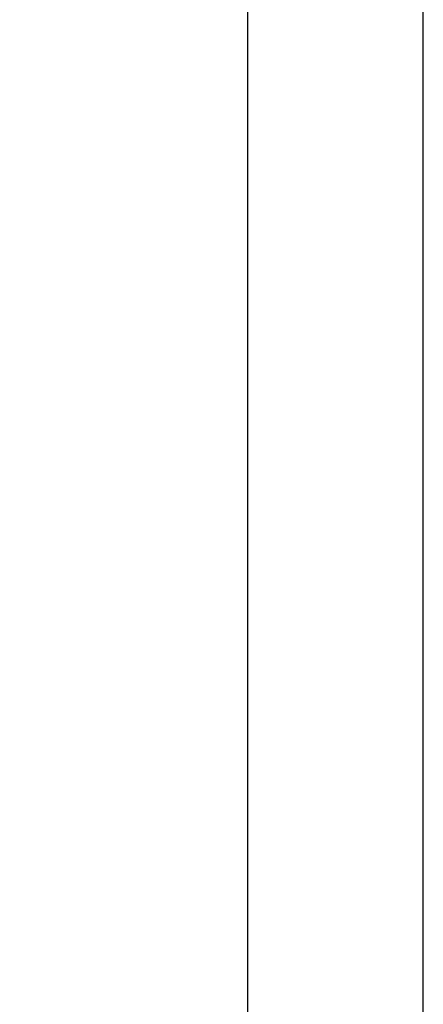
# Model space of a CAD drawing. Extents: x 0 to 17, y 0 to 11.
# Tile 65 of 67: x 16.453 to 17, y 3.205 to 4.541. Entities that reach past the tile are written whole.
import ezdxf

# ---------------------------------------------------------------- set-up
doc = ezdxf.new("R2010")
doc.units = 0
doc.header["$LTSCALE"] = 0.935
doc.layers.get('0').update_dxf_attribs({"linetype": 'CONTINUOUS'})

msp = doc.modelspace()

# ---------------------------------------------------------------- linework, layer by layer
at = {"color": 7, "linetype": 'CONTINUOUS'}
msp.add_line((17, 0), (17, 11), dxfattribs=at)
at = {"color": 4, "linetype": 'CONTINUOUS'}
msp.add_open_spline([(0.2175, 10.8), (0.2175006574, 10.8000004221), (0.2175042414, 10.7999998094), (0.2175090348, 10.8000001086), (0.2175185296, 10.7999999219), (0.2175315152, 10.8000000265), (0.2175473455, 10.7999999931), (0.2175683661, 10.800000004), (0.2175946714, 10.7999999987), (0.2176367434, 10.8000000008), (0.217689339, 10.7999999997), (0.2177524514, 10.8000000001), (0.2178155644, 10.8), (0.2178997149, 10.8), (0.218004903, 10.8), (0.2181311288, 10.8), (0.2182994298, 10.8), (0.2185098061, 10.8), (0.2187622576, 10.8), (0.2190147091, 10.8), (0.2192671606, 10.8), (0.2196037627, 10.8), (0.2200245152, 10.8), (0.2205294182, 10.8), (0.2210343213, 10.8), (0.2217075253, 10.8), (0.2225490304, 10.8), (0.2235588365, 10.8), (0.2245686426, 10.8), (0.2255784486, 10.8), (0.2265882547, 10.8), (0.2279346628, 10.8), (0.229617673, 10.8), (0.2316372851, 10.8), (0.2336568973, 10.8), (0.2356765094, 10.8), (0.2376961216, 10.8), (0.2397157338, 10.8), (0.24240855, 10.8), (0.2457745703, 10.8), (0.2498137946, 10.8), (0.2538530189, 10.8), (0.2578922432, 10.8), (0.2619314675, 10.8), (0.2673171, 10.8), (0.2740491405, 10.8), (0.2821275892, 10.8), (0.2902060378, 10.8), (0.2982844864, 10.8), (0.3063629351, 10.8), (0.3144413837, 10.8), (0.3225198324, 10.8), (0.3332910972, 10.8), (0.3467551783, 10.8), (0.3629120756, 10.8), (0.3790689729, 10.8), (0.3952258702, 10.8), (0.4113827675, 10.8), (0.4275396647, 10.8), (0.4490821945, 10.8), (0.4760103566, 10.8), (0.5083241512, 10.8), (0.5406379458, 10.8), (0.5729517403, 10.8), (0.6052655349, 10.8), (0.6375793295, 10.8), (0.6698931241, 10.8), (0.7022069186, 10.8), (0.7452919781, 10.8), (0.7991483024, 10.8), (0.8637758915, 10.8), (0.9284034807, 10.8), (0.9930310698, 10.8), (1.057658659, 10.8), (1.1222862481, 10.8), (1.1869138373, 10.8), (1.2730839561, 10.8), (1.3807966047, 10.8), (1.510051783, 10.8), (1.6393069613, 10.8), (1.7685621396, 10.8), (1.8978173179, 10.8), (2.0270724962, 10.8), (2.1563276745, 10.8), (2.2855828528, 10.8), (2.4148380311, 10.8), (2.5871782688, 10.8), (2.802603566, 10.8), (3.0611139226, 10.8), (3.3196242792, 10.8), (3.5781346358, 10.8), (3.8366449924, 10.8), (4.095155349, 10.8), (4.3536657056, 10.8), (4.6121760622, 10.8), (4.9568565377, 10.8), (5.387707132, 10.8), (5.9047278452, 10.8), (6.4217485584, 10.8), (6.9387692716, 10.8), (7.4557899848, 10.8), (7.972810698, 10.8), (8.4898314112, 10.8), (9.0068521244, 10.8), (9.5238728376, 10.8), (10.0408935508, 10.8), (10.557914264, 10.8), (11.0749349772, 10.8), (11.5919556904, 10.8), (12.0228062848, 10.8), (12.3674867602, 10.8), (12.6259971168, 10.8), (12.8845074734, 10.8), (13.14301783, 10.8), (13.4015281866, 10.8), (13.6600385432, 10.8), (13.9185488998, 10.8), (14.1770592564, 10.8), (14.3924845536, 10.8), (14.5648247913, 10.8), (14.6940799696, 10.8), (14.8233351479, 10.8), (14.9525903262, 10.8), (15.0818455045, 10.8), (15.2111006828, 10.8), (15.3403558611, 10.8), (15.4696110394, 10.8), (15.5988662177, 10.8), (15.7065788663, 10.8), (15.7927489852, 10.8), (15.8573765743, 10.8), (15.9220041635, 10.8), (15.9866317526, 10.8), (16.0512593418, 10.8), (16.1158869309, 10.8), (16.1805145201, 10.8), (16.2343708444, 10.8), (16.2774559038, 10.8), (16.3097696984, 10.8), (16.342083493, 10.8), (16.3743972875, 10.8), (16.4067110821, 10.8), (16.4390248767, 10.8), (16.4713386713, 10.8), (16.5036524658, 10.8), (16.530580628, 10.8), (16.5521231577, 10.8), (16.568280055, 10.8), (16.5844369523, 10.8), (16.6005938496, 10.8), (16.6167507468, 10.8), (16.6329076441, 10.8), (16.6463717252, 10.8), (16.6571429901, 10.8), (16.6652214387, 10.8), (16.6732998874, 10.8), (16.681378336, 10.8), (16.6894567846, 10.8), (16.6975352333, 10.8), (16.7056136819, 10.8), (16.7123457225, 10.8), (16.7177313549, 10.8), (16.7217705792, 10.8), (16.7258098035, 10.8), (16.7298490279, 10.8), (16.7338882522, 10.8), (16.7372542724, 10.8), (16.7399470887, 10.8), (16.7419667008, 10.8), (16.743986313, 10.8), (16.7460059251, 10.8), (16.7480255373, 10.8), (16.7500451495, 10.8), (16.7517281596, 10.8), (16.7530745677, 10.8), (16.7540843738, 10.8), (16.7550941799, 10.8), (16.7561039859, 10.8), (16.757113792, 10.8), (16.7579552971, 10.8), (16.7586285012, 10.8), (16.7591334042, 10.8), (16.7596383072, 10.8), (16.7600590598, 10.8), (16.7603956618, 10.8), (16.7606481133, 10.8), (16.7609005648, 10.8), (16.7611530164, 10.8), (16.7613633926, 10.8), (16.7615316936, 10.8), (16.7616579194, 10.8), (16.7617631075, 10.8), (16.761847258, 10.8), (16.761910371, 10.8000000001), (16.7619734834, 10.7999999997), (16.7620260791, 10.8000000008), (16.762068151, 10.7999999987), (16.7620944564, 10.800000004), (16.762115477, 10.7999999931), (16.7621313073, 10.8000000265), (16.7621442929, 10.7999999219), (16.7621537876, 10.8000001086), (16.7621585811, 10.7999998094), (16.762163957, 10.8000007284), (16.7621625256, 10.7999972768), (16.7621629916, 10.7999941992), (16.7621627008, 10.799988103), (16.7621628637, 10.7999797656), (16.7621628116, 10.7999696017), (16.7621628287, 10.7999561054), (16.7621628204, 10.7999392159), (16.7621628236, 10.7999122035), (16.762162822, 10.7998784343), (16.7621628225, 10.7998379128), (16.7621628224, 10.7997973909), (16.7621628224, 10.7997433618), (16.7621628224, 10.7996758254), (16.7621628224, 10.7995947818), (16.7621628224, 10.7994867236), (16.7621628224, 10.7993516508), (16.7621628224, 10.7991895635), (16.7621628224, 10.7990274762), (16.7621628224, 10.7988653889), (16.7621628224, 10.7986492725), (16.7621628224, 10.798379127), (16.7621628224, 10.7980549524), (16.7621628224, 10.7977307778), (16.7621628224, 10.797298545), (16.7621628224, 10.796758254), (16.7621628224, 10.7961099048), (16.7621628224, 10.7954615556), (16.7621628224, 10.7948132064), (16.7621628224, 10.7941648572), (16.7621628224, 10.7933003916), (16.7621628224, 10.7922198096), (16.7621628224, 10.7909231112), (16.7621628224, 10.7896264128), (16.7621628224, 10.7883297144), (16.7621628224, 10.787033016), (16.7621628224, 10.7857363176), (16.7621628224, 10.7840073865), (16.7621628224, 10.7818462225), (16.7621628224, 10.7792528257), (16.7621628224, 10.7766594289), (16.7621628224, 10.7740660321), (16.7621628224, 10.7714726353), (16.7621628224, 10.7680147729), (16.7621628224, 10.7636924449), (16.7621628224, 10.7585056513), (16.7621628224, 10.7533188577), (16.7621628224, 10.7481320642), (16.7621628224, 10.7429452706), (16.7621628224, 10.737758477), (16.7621628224, 10.7325716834), (16.7621628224, 10.7256559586), (16.7621628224, 10.7170113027), (16.7621628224, 10.7066377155), (16.7621628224, 10.6962641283), (16.7621628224, 10.6858905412), (16.7621628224, 10.675516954), (16.7621628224, 10.6651433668), (16.7621628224, 10.6513119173), (16.7621628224, 10.6340226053), (16.7621628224, 10.613275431), (16.7621628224, 10.5925282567), (16.7621628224, 10.5717810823), (16.7621628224, 10.551033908), (16.7621628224, 10.5302867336), (16.7621628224, 10.5095395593), (16.7621628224, 10.488792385), (16.7621628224, 10.4611294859), (16.7621628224, 10.426550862), (16.7621628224, 10.3850565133), (16.7621628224, 10.3435621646), (16.7621628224, 10.302067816), (16.7621628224, 10.2605734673), (16.7621628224, 10.2190791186), (16.7621628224, 10.17758477), (16.7621628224, 10.1222589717), (16.7621628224, 10.0531017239), (16.7621628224, 9.9701130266), (16.7621628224, 9.8871243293), (16.7621628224, 9.8041356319), (16.7621628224, 9.7211469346), (16.7621628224, 9.6381582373), (16.7621628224, 9.5551695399), (16.7621628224, 9.4721808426), (16.7621628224, 9.3891921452), (16.7621628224, 9.2785405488), (16.7621628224, 9.1402260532), (16.7621628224, 8.9742486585), (16.7621628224, 8.8082712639), (16.7621628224, 8.6422938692), (16.7621628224, 8.4763164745), (16.7621628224, 8.3103390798), (16.7621628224, 8.1443616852), (16.7621628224, 7.9783842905), (16.7621628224, 7.7570810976), (16.7621628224, 7.4804521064), (16.7621628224, 7.1484973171), (16.7621628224, 6.8165425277), (16.7621628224, 6.4845877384), (16.7621628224, 6.152632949), (16.7621628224, 5.8206781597), (16.7621628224, 5.4887233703), (16.7621628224, 5.156768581), (16.7621628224, 4.8248137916), (16.7621628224, 4.4928590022), (16.7621628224, 4.1609042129), (16.7621628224, 3.8289494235), (16.7621628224, 3.4969946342), (16.7621628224, 3.220365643), (16.7621628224, 2.9990624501), (16.7621628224, 2.8330850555), (16.7621628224, 2.6671076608), (16.7621628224, 2.5011302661), (16.7621628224, 2.3351528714), (16.7621628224, 2.1691754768), (16.7621628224, 2.0031980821), (16.7621628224, 1.8372206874), (16.7621628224, 1.6989061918), (16.7621628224, 1.5882545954), (16.7621628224, 1.505265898), (16.7621628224, 1.4222772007), (16.7621628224, 1.3392885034), (16.7621628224, 1.256299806), (16.7621628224, 1.1733111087), (16.7621628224, 1.0903224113), (16.7621628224, 1.007333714), (16.7621628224, 0.9243450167), (16.7621628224, 0.8551877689), (16.7621628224, 0.7998619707), (16.7621628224, 0.758367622), (16.7621628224, 0.7168732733), (16.7621628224, 0.6753789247), (16.7621628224, 0.633884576), (16.7621628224, 0.5923902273), (16.7621628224, 0.5508958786), (16.7621628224, 0.5163172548), (16.7621628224, 0.4886543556), (16.7621628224, 0.4679071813), (16.7621628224, 0.447160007), (16.7621628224, 0.4264128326), (16.7621628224, 0.4056656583), (16.7621628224, 0.384918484), (16.7621628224, 0.3641713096), (16.7621628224, 0.3434241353), (16.7621628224, 0.3261348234), (16.7621628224, 0.3123033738), (16.7621628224, 0.3019297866), (16.7621628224, 0.2915561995), (16.7621628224, 0.2811826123), (16.7621628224, 0.2708090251), (16.7621628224, 0.260435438), (16.7621628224, 0.251790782), (16.7621628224, 0.2448750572), (16.7621628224, 0.2396882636), (16.7621628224, 0.23450147), (16.7621628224, 0.2293146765), (16.7621628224, 0.2241278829), (16.7621628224, 0.2189410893), (16.7621628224, 0.2137542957), (16.7621628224, 0.2094319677), (16.7621628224, 0.2059741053), (16.7621628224, 0.2033807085), (16.7621628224, 0.2007873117), (16.7621628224, 0.198193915), (16.7621628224, 0.1956005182), (16.7621628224, 0.1934393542), (16.7621628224, 0.191710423), (16.7621628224, 0.1904137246), (16.7621628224, 0.1891170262), (16.7621628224, 0.1878203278), (16.7621628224, 0.1865236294), (16.7621628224, 0.185226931), (16.7621628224, 0.184146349), (16.7621628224, 0.1832818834), (16.7621628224, 0.1826335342), (16.7621628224, 0.181985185), (16.7621628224, 0.1813368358), (16.7621628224, 0.1806884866), (16.7621628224, 0.1801481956), (16.7621628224, 0.1797159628), (16.7621628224, 0.1793917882), (16.7621628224, 0.1790676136), (16.7621628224, 0.1787974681), (16.7621628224, 0.1785813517), (16.7621628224, 0.1784192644), (16.7621628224, 0.1782571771), (16.7621628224, 0.1780950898), (16.7621628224, 0.1779600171), (16.7621628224, 0.1778519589), (16.7621628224, 0.1777709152), (16.7621628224, 0.1777033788), (16.7621628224, 0.1776493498), (16.7621628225, 0.1776088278), (16.762162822, 0.1775683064), (16.7621628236, 0.1775345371), (16.7621628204, 0.1775075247), (16.7621628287, 0.1774906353), (16.7621628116, 0.1774771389), (16.7621628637, 0.177466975), (16.7621627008, 0.1774586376), (16.7621629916, 0.1774525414), (16.7621625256, 0.1774494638), (16.762163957, 0.1774460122), (16.7621585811, 0.1774469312), (16.7621537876, 0.177446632), (16.7621442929, 0.1774468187), (16.7621313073, 0.1774467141), (16.762115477, 0.1774467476), (16.7620944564, 0.1774467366), (16.762068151, 0.1774467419), (16.7620260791, 0.1774467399), (16.7619734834, 0.1774467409), (16.761910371, 0.1774467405), (16.761847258, 0.1774467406), (16.7617631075, 0.1774467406), (16.7616579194, 0.1774467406), (16.7615316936, 0.1774467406), (16.7613633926, 0.1774467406), (16.7611530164, 0.1774467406), (16.7609005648, 0.1774467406), (16.7606481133, 0.1774467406), (16.7603956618, 0.1774467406), (16.7600590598, 0.1774467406), (16.7596383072, 0.1774467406), (16.7591334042, 0.1774467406), (16.7586285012, 0.1774467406), (16.7579552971, 0.1774467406), (16.757113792, 0.1774467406), (16.7561039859, 0.1774467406), (16.7550941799, 0.1774467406), (16.7540843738, 0.1774467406), (16.7530745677, 0.1774467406), (16.7517281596, 0.1774467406), (16.7500451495, 0.1774467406), (16.7480255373, 0.1774467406), (16.7460059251, 0.1774467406), (16.743986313, 0.1774467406), (16.7419667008, 0.1774467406), (16.7399470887, 0.1774467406), (16.7372542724, 0.1774467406), (16.7338882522, 0.1774467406), (16.7298490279, 0.1774467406), (16.7258098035, 0.1774467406), (16.7217705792, 0.1774467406), (16.7177313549, 0.1774467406), (16.7123457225, 0.1774467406), (16.7056136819, 0.1774467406), (16.6975352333, 0.1774467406), (16.6894567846, 0.1774467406), (16.681378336, 0.1774467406), (16.6732998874, 0.1774467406), (16.6652214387, 0.1774467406), (16.6571429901, 0.1774467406), (16.6463717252, 0.1774467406), (16.6329076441, 0.1774467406), (16.6167507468, 0.1774467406), (16.6005938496, 0.1774467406), (16.5844369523, 0.1774467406), (16.568280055, 0.1774467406), (16.5521231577, 0.1774467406), (16.530580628, 0.1774467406), (16.5036524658, 0.1774467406), (16.4713386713, 0.1774467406), (16.4390248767, 0.1774467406), (16.4067110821, 0.1774467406), (16.3743972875, 0.1774467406), (16.342083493, 0.1774467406), (16.3097696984, 0.1774467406), (16.2774559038, 0.1774467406), (16.2343708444, 0.1774467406), (16.1805145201, 0.1774467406), (16.1158869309, 0.1774467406), (16.0512593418, 0.1774467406), (15.9866317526, 0.1774467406), (15.9220041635, 0.1774467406), (15.8573765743, 0.1774467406), (15.7927489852, 0.1774467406), (15.7065788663, 0.1774467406), (15.5988662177, 0.1774467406), (15.4696110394, 0.1774467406), (15.3403558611, 0.1774467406), (15.2111006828, 0.1774467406), (15.0818455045, 0.1774467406), (14.9525903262, 0.1774467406), (14.8233351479, 0.1774467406), (14.6940799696, 0.1774467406), (14.5648247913, 0.1774467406), (14.3924845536, 0.1774467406), (14.1770592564, 0.1774467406), (13.9185488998, 0.1774467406), (13.6600385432, 0.1774467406), (13.4015281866, 0.1774467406), (13.14301783, 0.1774467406), (12.8845074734, 0.1774467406), (12.6259971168, 0.1774467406), (12.3674867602, 0.1774467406), (12.0228062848, 0.1774467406), (11.5919556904, 0.1774467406), (11.0749349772, 0.1774467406), (10.557914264, 0.1774467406), (10.0408935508, 0.1774467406), (9.5238728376, 0.1774467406), (9.0068521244, 0.1774467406), (8.4898314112, 0.1774467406), (7.972810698, 0.1774467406), (7.4557899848, 0.1774467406), (6.9387692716, 0.1774467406), (6.4217485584, 0.1774467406), (5.9047278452, 0.1774467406), (5.387707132, 0.1774467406), (4.9568565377, 0.1774467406), (4.6121760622, 0.1774467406), (4.3536657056, 0.1774467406), (4.095155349, 0.1774467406), (3.8366449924, 0.1774467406), (3.5781346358, 0.1774467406), (3.3196242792, 0.1774467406), (3.0611139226, 0.1774467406), (2.802603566, 0.1774467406), (2.5871782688, 0.1774467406), (2.4148380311, 0.1774467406), (2.2855828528, 0.1774467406), (2.1563276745, 0.1774467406), (2.0270724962, 0.1774467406), (1.8978173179, 0.1774467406), (1.7685621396, 0.1774467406), (1.6393069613, 0.1774467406), (1.510051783, 0.1774467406), (1.3807966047, 0.1774467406), (1.2730839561, 0.1774467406), (1.1869138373, 0.1774467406), (1.1222862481, 0.1774467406), (1.057658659, 0.1774467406), (0.9930310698, 0.1774467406), (0.9284034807, 0.1774467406), (0.8637758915, 0.1774467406), (0.7991483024, 0.1774467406), (0.7452919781, 0.1774467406), (0.7022069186, 0.1774467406), (0.6698931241, 0.1774467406), (0.6375793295, 0.1774467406), (0.6052655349, 0.1774467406), (0.5729517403, 0.1774467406), (0.5406379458, 0.1774467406), (0.5083241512, 0.1774467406), (0.4760103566, 0.1774467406), (0.4490821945, 0.1774467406), (0.4275396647, 0.1774467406), (0.4113827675, 0.1774467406), (0.3952258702, 0.1774467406), (0.3790689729, 0.1774467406), (0.3629120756, 0.1774467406), (0.3467551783, 0.1774467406), (0.3332910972, 0.1774467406), (0.3225198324, 0.1774467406), (0.3144413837, 0.1774467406), (0.3063629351, 0.1774467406), (0.2982844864, 0.1774467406), (0.2902060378, 0.1774467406), (0.2821275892, 0.1774467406), (0.2740491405, 0.1774467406), (0.2673171, 0.1774467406), (0.2619314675, 0.1774467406), (0.2578922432, 0.1774467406), (0.2538530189, 0.1774467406), (0.2498137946, 0.1774467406), (0.2457745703, 0.1774467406), (0.24240855, 0.1774467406), (0.2397157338, 0.1774467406), (0.2376961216, 0.1774467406), (0.2356765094, 0.1774467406), (0.2336568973, 0.1774467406), (0.2316372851, 0.1774467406), (0.229617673, 0.1774467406), (0.2279346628, 0.1774467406), (0.2265882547, 0.1774467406), (0.2255784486, 0.1774467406), (0.2245686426, 0.1774467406), (0.2235588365, 0.1774467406), (0.2225490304, 0.1774467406), (0.2217075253, 0.1774467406), (0.2210343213, 0.1774467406), (0.2205294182, 0.1774467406), (0.2200245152, 0.1774467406), (0.2196037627, 0.1774467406), (0.2192671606, 0.1774467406), (0.2190147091, 0.1774467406), (0.2187622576, 0.1774467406), (0.2185098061, 0.1774467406), (0.2182994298, 0.1774467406), (0.2181311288, 0.1774467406), (0.218004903, 0.1774467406), (0.2178997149, 0.1774467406), (0.2178155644, 0.1774467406), (0.2177524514, 0.1774467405), (0.217689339, 0.1774467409), (0.2176367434, 0.1774467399), (0.2175946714, 0.1774467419), (0.2175683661, 0.1774467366), (0.2175473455, 0.1774467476), (0.2175315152, 0.1774467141), (0.2175185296, 0.1774468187), (0.2175090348, 0.177446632), (0.2175042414, 0.1774469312), (0.2174988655, 0.1774460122), (0.2175002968, 0.1774494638), (0.2174998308, 0.1774525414), (0.2175001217, 0.1774586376), (0.2174999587, 0.177466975), (0.2175000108, 0.1774771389), (0.2174999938, 0.1774906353), (0.2175000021, 0.1775075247), (0.2174999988, 0.1775345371), (0.2175000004, 0.1775683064), (0.2174999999, 0.1776088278), (0.2175, 0.1776493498), (0.2175, 0.1777033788), (0.2175, 0.1777709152), (0.2175, 0.1778519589), (0.2175, 0.1779600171), (0.2175, 0.1780950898), (0.2175, 0.1782571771), (0.2175, 0.1784192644), (0.2175, 0.1785813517), (0.2175, 0.1787974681), (0.2175, 0.1790676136), (0.2175, 0.1793917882), (0.2175, 0.1797159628), (0.2175, 0.1801481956), (0.2175, 0.1806884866), (0.2175, 0.1813368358), (0.2175, 0.181985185), (0.2175, 0.1826335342), (0.2175, 0.1832818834), (0.2175, 0.184146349), (0.2175, 0.185226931), (0.2175, 0.1865236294), (0.2175, 0.1878203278), (0.2175, 0.1891170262), (0.2175, 0.1904137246), (0.2175, 0.191710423), (0.2175, 0.1934393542), (0.2175, 0.1956005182), (0.2175, 0.198193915), (0.2175, 0.2007873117), (0.2175, 0.2033807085), (0.2175, 0.2059741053), (0.2175, 0.2094319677), (0.2175, 0.2137542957), (0.2175, 0.2189410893), (0.2175, 0.2241278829), (0.2175, 0.2293146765), (0.2175, 0.23450147), (0.2175, 0.2396882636), (0.2175, 0.2448750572), (0.2175, 0.251790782), (0.2175, 0.260435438), (0.2175, 0.2708090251), (0.2175, 0.2811826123), (0.2175, 0.2915561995), (0.2175, 0.3019297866), (0.2175, 0.3123033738), (0.2175, 0.3261348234), (0.2175, 0.3434241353), (0.2175, 0.3641713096), (0.2175, 0.384918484), (0.2175, 0.4056656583), (0.2175, 0.4264128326), (0.2175, 0.447160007), (0.2175, 0.4679071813), (0.2175, 0.4886543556), (0.2175, 0.5163172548), (0.2175, 0.5508958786), (0.2175, 0.5923902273), (0.2175, 0.633884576), (0.2175, 0.6753789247), (0.2175, 0.7168732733), (0.2175, 0.758367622), (0.2175, 0.7998619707), (0.2175, 0.8551877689), (0.2175, 0.9243450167), (0.2175, 1.007333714), (0.2175, 1.0903224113), (0.2175, 1.1733111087), (0.2175, 1.256299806), (0.2175, 1.3392885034), (0.2175, 1.4222772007), (0.2175, 1.505265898), (0.2175, 1.5882545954), (0.2175, 1.6989061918), (0.2175, 1.8372206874), (0.2175, 2.0031980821), (0.2175, 2.1691754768), (0.2175, 2.3351528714), (0.2175, 2.5011302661), (0.2175, 2.6671076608), (0.2175, 2.8330850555), (0.2175, 2.9990624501), (0.2175, 3.220365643), (0.2175, 3.4969946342), (0.2175, 3.8289494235), (0.2175, 4.1609042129), (0.2175, 4.4928590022), (0.2175, 4.8248137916), (0.2175, 5.156768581), (0.2175, 5.4887233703), (0.2175, 5.8206781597), (0.2175, 6.152632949), (0.2175, 6.4845877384), (0.2175, 6.8165425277), (0.2175, 7.1484973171), (0.2175, 7.4804521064), (0.2175, 7.7570810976), (0.2175, 7.9783842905), (0.2175, 8.1443616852), (0.2175, 8.3103390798), (0.2175, 8.4763164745), (0.2175, 8.6422938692), (0.2175, 8.8082712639), (0.2175, 8.9742486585), (0.2175, 9.1402260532), (0.2175, 9.2785405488), (0.2175, 9.3891921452), (0.2175, 9.4721808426), (0.2175, 9.5551695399), (0.2175, 9.6381582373), (0.2175, 9.7211469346), (0.2175, 9.8041356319), (0.2175, 9.8871243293), (0.2175, 9.9701130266), (0.2175, 10.0531017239), (0.2175, 10.1222589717), (0.2175, 10.17758477), (0.2175, 10.2190791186), (0.2175, 10.2605734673), (0.2175, 10.302067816), (0.2175, 10.3435621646), (0.2175, 10.3850565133), (0.2175, 10.426550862), (0.2175, 10.4611294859), (0.2175, 10.488792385), (0.2175, 10.5095395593), (0.2175, 10.5302867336), (0.2175, 10.551033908), (0.2175, 10.5717810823), (0.2175, 10.5925282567), (0.2175, 10.613275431), (0.2175, 10.6340226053), (0.2175, 10.6513119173), (0.2175, 10.6651433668), (0.2175, 10.675516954), (0.2175, 10.6858905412), (0.2175, 10.6962641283), (0.2175, 10.7066377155), (0.2175, 10.7170113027), (0.2175, 10.7256559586), (0.2175, 10.7325716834), (0.2175, 10.737758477), (0.2175, 10.7429452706), (0.2175, 10.7481320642), (0.2175, 10.7533188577), (0.2175, 10.7585056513), (0.2175, 10.7636924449), (0.2175, 10.7680147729), (0.2175, 10.7714726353), (0.2175, 10.7740660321), (0.2175, 10.7766594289), (0.2175, 10.7792528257), (0.2175, 10.7818462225), (0.2175, 10.7840073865), (0.2175, 10.7857363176), (0.2175, 10.787033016), (0.2175, 10.7883297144), (0.2175, 10.7896264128), (0.2175, 10.7909231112), (0.2175, 10.7922198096), (0.2175, 10.7933003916), (0.2175, 10.7941648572), (0.2175, 10.7948132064), (0.2175, 10.7954615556), (0.2175, 10.7961099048), (0.2175, 10.796758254), (0.2175, 10.797298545), (0.2175, 10.7977307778), (0.2175, 10.7980549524), (0.2175, 10.798379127), (0.2175, 10.7986492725), (0.2175, 10.7988653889), (0.2175, 10.7990274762), (0.2175, 10.7991895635), (0.2175, 10.7993516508), (0.2175, 10.7994867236), (0.2175, 10.7995947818), (0.2175, 10.7996758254), (0.2175, 10.7997433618), (0.2175, 10.7997973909), (0.2174999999, 10.7998379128), (0.2175000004, 10.7998784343), (0.2174999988, 10.7999122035), (0.2175000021, 10.7999392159), (0.2174999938, 10.7999561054), (0.2175000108, 10.7999696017), (0.2174999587, 10.7999797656), (0.2175001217, 10.799988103), (0.2174998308, 10.7999941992), (0.2175002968, 10.7999972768), (0.2174993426, 10.7999995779), (0.2175, 10.8)], degree=3, knots=[0, 0, 0, 0, 5.96e-08, 1.192e-07, 2.384e-07, 4.768e-07, 7.153e-07, 9.537e-07, 1.4305e-06, 1.9073e-06, 2.861e-06, 3.8147e-06, 4.7684e-06, 5.722e-06, 7.6294e-06, 9.5367e-06, 1.14441e-05, 1.52588e-05, 1.90735e-05, 2.28882e-05, 2.67029e-05, 3.05176e-05, 3.8147e-05, 4.57764e-05, 5.34058e-05, 6.10352e-05, 7.62939e-05, 9.15527e-05, 0.0001068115, 0.0001220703, 0.0001373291, 0.0001525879, 0.0001831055, 0.000213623, 0.0002441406, 0.0002746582, 0.0003051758, 0.0003356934, 0.0003662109, 0.0004272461, 0.0004882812, 0.0005493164, 0.0006103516, 0.0006713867, 0.0007324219, 0.0008544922, 0.0009765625, 0.0010986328, 0.0012207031, 0.0013427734, 0.0014648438, 0.0015869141, 0.0017089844, 0.001953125, 0.0021972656, 0.0024414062, 0.0026855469, 0.0029296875, 0.0031738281, 0.0034179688, 0.00390625, 0.0043945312, 0.0048828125, 0.0053710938, 0.005859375, 0.0063476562, 0.0068359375, 0.0073242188, 0.0078125, 0.0087890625, 0.009765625, 0.0107421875, 0.01171875, 0.0126953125, 0.013671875, 0.0146484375, 0.015625, 0.017578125, 0.01953125, 0.021484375, 0.0234375, 0.025390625, 0.02734375, 0.029296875, 0.03125, 0.033203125, 0.03515625, 0.0390625, 0.04296875, 0.046875, 0.05078125, 0.0546875, 0.05859375, 0.0625, 0.06640625, 0.0703125, 0.078125, 0.0859375, 0.09375, 0.1015625, 0.109375, 0.1171875, 0.125, 0.1328125, 0.140625, 0.1484375, 0.15625, 0.1640625, 0.171875, 0.1796875, 0.18359375, 0.1875, 0.19140625, 0.1953125, 0.19921875, 0.203125, 0.20703125, 0.2109375, 0.21484375, 0.216796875, 0.21875, 0.220703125, 0.22265625, 0.224609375, 0.2265625, 0.228515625, 0.23046875, 0.232421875, 0.234375, 0.2353515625, 0.236328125, 0.2373046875, 0.23828125, 0.2392578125, 0.240234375, 0.2412109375, 0.2421875, 0.2426757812, 0.2431640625, 0.2436523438, 0.244140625, 0.2446289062, 0.2451171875, 0.2456054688, 0.24609375, 0.2465820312, 0.2468261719, 0.2470703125, 0.2473144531, 0.2475585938, 0.2478027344, 0.248046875, 0.2482910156, 0.2484130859, 0.2485351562, 0.2486572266, 0.2487792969, 0.2489013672, 0.2490234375, 0.2491455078, 0.2492675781, 0.2493286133, 0.2493896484, 0.2494506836, 0.2495117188, 0.2495727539, 0.2496337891, 0.2496643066, 0.2496948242, 0.2497253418, 0.2497558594, 0.249786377, 0.2498168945, 0.2498474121, 0.2498626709, 0.2498779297, 0.2498931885, 0.2499084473, 0.2499237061, 0.2499389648, 0.2499465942, 0.2499542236, 0.249961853, 0.2499694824, 0.2499732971, 0.2499771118, 0.2499809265, 0.2499847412, 0.2499885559, 0.2499904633, 0.2499923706, 0.249994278, 0.2499952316, 0.2499961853, 0.249997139, 0.2499980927, 0.2499985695, 0.2499990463, 0.2499992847, 0.2499995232, 0.2499997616, 0.2499998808, 0.2499999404, 0.25, 0.2500000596, 0.2500001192, 0.2500002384, 0.2500004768, 0.2500007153, 0.2500009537, 0.2500014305, 0.2500019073, 0.250002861, 0.2500038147, 0.2500047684, 0.250005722, 0.2500076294, 0.2500095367, 0.2500114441, 0.2500152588, 0.2500190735, 0.2500228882, 0.2500267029, 0.2500305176, 0.250038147, 0.2500457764, 0.2500534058, 0.2500610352, 0.2500762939, 0.2500915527, 0.2501068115, 0.2501220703, 0.2501373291, 0.2501525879, 0.2501831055, 0.250213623, 0.2502441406, 0.2502746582, 0.2503051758, 0.2503356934, 0.2503662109, 0.2504272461, 0.2504882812, 0.2505493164, 0.2506103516, 0.2506713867, 0.2507324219, 0.2508544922, 0.2509765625, 0.2510986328, 0.2512207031, 0.2513427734, 0.2514648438, 0.2515869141, 0.2517089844, 0.251953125, 0.2521972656, 0.2524414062, 0.2526855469, 0.2529296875, 0.2531738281, 0.2534179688, 0.25390625, 0.2543945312, 0.2548828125, 0.2553710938, 0.255859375, 0.2563476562, 0.2568359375, 0.2573242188, 0.2578125, 0.2587890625, 0.259765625, 0.2607421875, 0.26171875, 0.2626953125, 0.263671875, 0.2646484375, 0.265625, 0.267578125, 0.26953125, 0.271484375, 0.2734375, 0.275390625, 0.27734375, 0.279296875, 0.28125, 0.283203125, 0.28515625, 0.2890625, 0.29296875, 0.296875, 0.30078125, 0.3046875, 0.30859375, 0.3125, 0.31640625, 0.3203125, 0.328125, 0.3359375, 0.34375, 0.3515625, 0.359375, 0.3671875, 0.375, 0.3828125, 0.390625, 0.3984375, 0.40625, 0.4140625, 0.421875, 0.4296875, 0.43359375, 0.4375, 0.44140625, 0.4453125, 0.44921875, 0.453125, 0.45703125, 0.4609375, 0.46484375, 0.466796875, 0.46875, 0.470703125, 0.47265625, 0.474609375, 0.4765625, 0.478515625, 0.48046875, 0.482421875, 0.484375, 0.4853515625, 0.486328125, 0.4873046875, 0.48828125, 0.4892578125, 0.490234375, 0.4912109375, 0.4921875, 0.4926757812, 0.4931640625, 0.4936523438, 0.494140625, 0.4946289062, 0.4951171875, 0.4956054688, 0.49609375, 0.4965820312, 0.4968261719, 0.4970703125, 0.4973144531, 0.4975585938, 0.4978027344, 0.498046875, 0.4982910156, 0.4984130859, 0.4985351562, 0.4986572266, 0.4987792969, 0.4989013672, 0.4990234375, 0.4991455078, 0.4992675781, 0.4993286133, 0.4993896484, 0.4994506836, 0.4995117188, 0.4995727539, 0.4996337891, 0.4996643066, 0.4996948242, 0.4997253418, 0.4997558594, 0.499786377, 0.4998168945, 0.4998474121, 0.4998626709, 0.4998779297, 0.4998931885, 0.4999084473, 0.4999237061, 0.4999389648, 0.4999465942, 0.4999542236, 0.499961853, 0.4999694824, 0.4999732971, 0.4999771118, 0.4999809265, 0.4999847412, 0.4999885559, 0.4999904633, 0.4999923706, 0.499994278, 0.4999952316, 0.4999961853, 0.499997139, 0.4999980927, 0.4999985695, 0.4999990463, 0.4999992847, 0.4999995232, 0.4999997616, 0.4999998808, 0.4999999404, 0.5, 0.5000000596, 0.5000001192, 0.5000002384, 0.5000004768, 0.5000007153, 0.5000009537, 0.5000014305, 0.5000019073, 0.500002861, 0.5000038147, 0.5000047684, 0.500005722, 0.5000076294, 0.5000095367, 0.5000114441, 0.5000152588, 0.5000190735, 0.5000228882, 0.5000267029, 0.5000305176, 0.500038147, 0.5000457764, 0.5000534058, 0.5000610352, 0.5000762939, 0.5000915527, 0.5001068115, 0.5001220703, 0.5001373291, 0.5001525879, 0.5001831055, 0.500213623, 0.5002441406, 0.5002746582, 0.5003051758, 0.5003356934, 0.5003662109, 0.5004272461, 0.5004882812, 0.5005493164, 0.5006103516, 0.5006713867, 0.5007324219, 0.5008544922, 0.5009765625, 0.5010986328, 0.5012207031, 0.5013427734, 0.5014648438, 0.5015869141, 0.5017089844, 0.501953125, 0.5021972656, 0.5024414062, 0.5026855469, 0.5029296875, 0.5031738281, 0.5034179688, 0.50390625, 0.5043945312, 0.5048828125, 0.5053710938, 0.505859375, 0.5063476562, 0.5068359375, 0.5073242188, 0.5078125, 0.5087890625, 0.509765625, 0.5107421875, 0.51171875, 0.5126953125, 0.513671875, 0.5146484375, 0.515625, 0.517578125, 0.51953125, 0.521484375, 0.5234375, 0.525390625, 0.52734375, 0.529296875, 0.53125, 0.533203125, 0.53515625, 0.5390625, 0.54296875, 0.546875, 0.55078125, 0.5546875, 0.55859375, 0.5625, 0.56640625, 0.5703125, 0.578125, 0.5859375, 0.59375, 0.6015625, 0.609375, 0.6171875, 0.625, 0.6328125, 0.640625, 0.6484375, 0.65625, 0.6640625, 0.671875, 0.6796875, 0.68359375, 0.6875, 0.69140625, 0.6953125, 0.69921875, 0.703125, 0.70703125, 0.7109375, 0.71484375, 0.716796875, 0.71875, 0.720703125, 0.72265625, 0.724609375, 0.7265625, 0.728515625, 0.73046875, 0.732421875, 0.734375, 0.7353515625, 0.736328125, 0.7373046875, 0.73828125, 0.7392578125, 0.740234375, 0.7412109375, 0.7421875, 0.7426757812, 0.7431640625, 0.7436523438, 0.744140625, 0.7446289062, 0.7451171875, 0.7456054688, 0.74609375, 0.7465820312, 0.7468261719, 0.7470703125, 0.7473144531, 0.7475585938, 0.7478027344, 0.748046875, 0.7482910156, 0.7484130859, 0.7485351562, 0.7486572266, 0.7487792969, 0.7489013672, 0.7490234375, 0.7491455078, 0.7492675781, 0.7493286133, 0.7493896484, 0.7494506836, 0.7495117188, 0.7495727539, 0.7496337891, 0.7496643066, 0.7496948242, 0.7497253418, 0.7497558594, 0.749786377, 0.7498168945, 0.7498474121, 0.7498626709, 0.7498779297, 0.7498931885, 0.7499084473, 0.7499237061, 0.7499389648, 0.7499465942, 0.7499542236, 0.749961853, 0.7499694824, 0.7499732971, 0.7499771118, 0.7499809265, 0.7499847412, 0.7499885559, 0.7499904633, 0.7499923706, 0.749994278, 0.7499952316, 0.7499961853, 0.749997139, 0.7499980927, 0.7499985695, 0.7499990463, 0.7499992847, 0.7499995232, 0.7499997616, 0.7499998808, 0.7499999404, 0.75, 0.7500000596, 0.7500001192, 0.7500002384, 0.7500004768, 0.7500007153, 0.7500009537, 0.7500014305, 0.7500019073, 0.750002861, 0.7500038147, 0.7500047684, 0.750005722, 0.7500076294, 0.7500095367, 0.7500114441, 0.7500152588, 0.7500190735, 0.7500228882, 0.7500267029, 0.7500305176, 0.750038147, 0.7500457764, 0.7500534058, 0.7500610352, 0.7500762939, 0.7500915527, 0.7501068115, 0.7501220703, 0.7501373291, 0.7501525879, 0.7501831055, 0.750213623, 0.7502441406, 0.7502746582, 0.7503051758, 0.7503356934, 0.7503662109, 0.7504272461, 0.7504882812, 0.7505493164, 0.7506103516, 0.7506713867, 0.7507324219, 0.7508544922, 0.7509765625, 0.7510986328, 0.7512207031, 0.7513427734, 0.7514648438, 0.7515869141, 0.7517089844, 0.751953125, 0.7521972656, 0.7524414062, 0.7526855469, 0.7529296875, 0.7531738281, 0.7534179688, 0.75390625, 0.7543945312, 0.7548828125, 0.7553710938, 0.755859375, 0.7563476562, 0.7568359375, 0.7573242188, 0.7578125, 0.7587890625, 0.759765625, 0.7607421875, 0.76171875, 0.7626953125, 0.763671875, 0.7646484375, 0.765625, 0.767578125, 0.76953125, 0.771484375, 0.7734375, 0.775390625, 0.77734375, 0.779296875, 0.78125, 0.783203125, 0.78515625, 0.7890625, 0.79296875, 0.796875, 0.80078125, 0.8046875, 0.80859375, 0.8125, 0.81640625, 0.8203125, 0.828125, 0.8359375, 0.84375, 0.8515625, 0.859375, 0.8671875, 0.875, 0.8828125, 0.890625, 0.8984375, 0.90625, 0.9140625, 0.921875, 0.9296875, 0.93359375, 0.9375, 0.94140625, 0.9453125, 0.94921875, 0.953125, 0.95703125, 0.9609375, 0.96484375, 0.966796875, 0.96875, 0.970703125, 0.97265625, 0.974609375, 0.9765625, 0.978515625, 0.98046875, 0.982421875, 0.984375, 0.9853515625, 0.986328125, 0.9873046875, 0.98828125, 0.9892578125, 0.990234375, 0.9912109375, 0.9921875, 0.9926757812, 0.9931640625, 0.9936523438, 0.994140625, 0.9946289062, 0.9951171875, 0.9956054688, 0.99609375, 0.9965820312, 0.9968261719, 0.9970703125, 0.9973144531, 0.9975585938, 0.9978027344, 0.998046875, 0.9982910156, 0.9984130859, 0.9985351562, 0.9986572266, 0.9987792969, 0.9989013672, 0.9990234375, 0.9991455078, 0.9992675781, 0.9993286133, 0.9993896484, 0.9994506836, 0.9995117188, 0.9995727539, 0.9996337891, 0.9996643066, 0.9996948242, 0.9997253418, 0.9997558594, 0.999786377, 0.9998168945, 0.9998474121, 0.9998626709, 0.9998779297, 0.9998931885, 0.9999084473, 0.9999237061, 0.9999389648, 0.9999465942, 0.9999542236, 0.999961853, 0.9999694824, 0.9999732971, 0.9999771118, 0.9999809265, 0.9999847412, 0.9999885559, 0.9999904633, 0.9999923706, 0.999994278, 0.9999952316, 0.9999961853, 0.999997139, 0.9999980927, 0.9999985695, 0.9999990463, 0.9999992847, 0.9999995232, 0.9999997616, 0.9999998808, 0.9999999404, 1, 1, 1, 1], dxfattribs=at)

doc.saveas('drawing.dxf')
